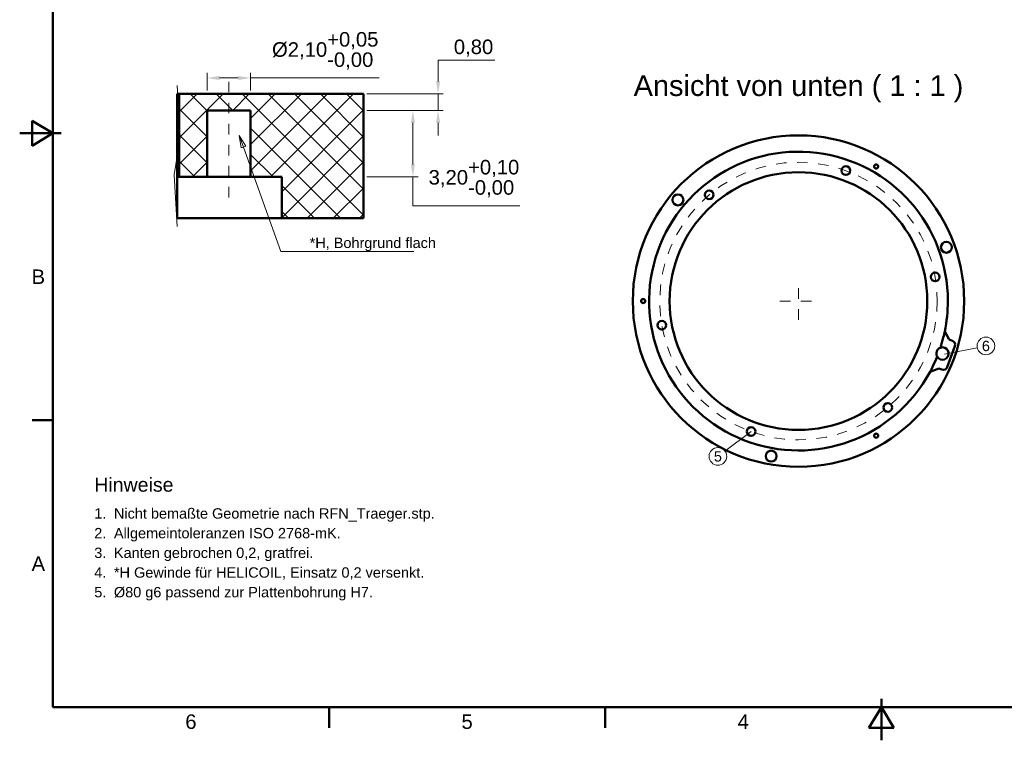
# Model space of a CAD drawing. Header units: inches. Extents: x 0.8 to 17.2, y 0.6 to 12.1.
# Tile 1 of 3: x 0.8 to 10.2, y 0.6 to 7.4. Entities that reach past the tile are written whole.
import ezdxf
from ezdxf.enums import TextEntityAlignment as Align

# ---------------------------------------------------------------- set-up
doc = ezdxf.new("R2010")
doc.units = ezdxf.units.IN
doc.header["$MEASUREMENT"] = 0
doc.linetypes.add('CENTER2', pattern=[1.125, 0.75, -0.125, 0.125, -0.125])
doc.layers.get('0').update_dxf_attribs({"lineweight": 25})
for name, color, linetype, lineweight in [('BEMASSUNG', 7, 'Continuous', 18), ('MITTELLINIE', 7, 'CENTER2', 18), ('RAHMEN', 7, 'Continuous', 50), ('SCHRAFFUR', 7, 'Continuous', 18), ('SICHTKANTE', 7, 'Continuous', 50), ('TEXT', 7, 'Continuous', 18)]:
    doc.layers.add(name, color=color, linetype=linetype, lineweight=lineweight)
doc.styles.add('ISO_104', font='arial.ttf')
doc.styles.add('ISO_14', font='arial.ttf')
doc.styles.add('ISO_20', font='arial.ttf')
doc.styles.add('ISO_78', font='arial.ttf')
doc.styles.add('ISO_81', font='arial.ttf')
doc.styles.add('ISO_DWG_RFN', font='arial.ttf')
doc.dimstyles.new('DWG_RFN', dxfattribs={"dimtxt": 0.137795, "dimasz": 0.11811, "dimexe": 0.049213, "dimexo": 0.031496, "dimgap": 0.031496, "dimtad": 1, "dimlfac": 25.4, "dimtxsty": 'ISO_DWG_RFN', "dimcen": 2.5, "dimclrd": 7, "dimclre": 7, "dimclrt": 7, "dimadec": 1, "dimazin": 3, "dimtfac": 1, "dimtmove": 0, "dimatfit": 3, "dimfxl": 0, "dimlwd": 18, "dimlwe": 18})

# ---------------------------------------------------------------- blocks, each defined once
blk = doc.blocks.new('Leader Text3')
at = {"layer": 'BEMASSUNG', "color": 7, "lineweight": 18}
for p, q in [((2.9452, 6.2136), (2.9055, 6.3248)), ((2.9675, 6.2215), (2.9055, 6.3248)), ((2.9055, 6.3248), (2.923, 6.2056)), ((2.923, 6.2056), (2.9675, 6.2215)), ((2.9452, 6.2136), (3.2992, 5.2224)), ((3.2992, 5.2224), (3.5354, 5.2224))]:
    blk.add_line(p, q, dxfattribs=at)
at = {"layer": 'BEMASSUNG', "color": 7, "lineweight": 18, "flags": 128}
blk.add_lwpolyline([(2.9675, 6.2215), (2.9055, 6.3248), (2.923, 6.2056), (2.9675, 6.2215)], dxfattribs=at)
at = {"layer": 'BEMASSUNG', "color": 7}
blk.add_solid([(2.9675, 6.2215), (2.9055, 6.3248), (2.923, 6.2056), (2.9675, 6.2215)], dxfattribs=at)
blk = doc.blocks.new('Hatch_4')
at = {"layer": 'SCHRAFFUR', "color": 7, "linetype": 'Continuous', "lineweight": 18}
for p, q in [((1.5945, 6.0493), (1.7657, 6.2205)), ((1.5945, 5.8018), (2.0132, 6.2205)), ((1.8602, 6.0594), (1.6991, 6.2205)), ((2.1041, 6.063), (1.9466, 6.2205)), ((2.1032, 6.063), (2.2607, 6.2205)), ((3.3465, 5.0681), (2.1941, 6.2205)), ((2.2736, 5.9859), (2.5082, 6.2205)), ((2.2736, 5.7384), (2.7556, 6.2205)), ((2.2736, 5.491), (3.0031, 6.2205)), ((3.3465, 5.3156), (2.4416, 6.2205)), ((2.4632, 5.4331), (3.2506, 6.2205)), ((3.3465, 5.5631), (2.6891, 6.2205)), ((3.3465, 5.8106), (2.9366, 6.2205)), ((3.3465, 6.0581), (3.184, 6.2205)), ((1.8602, 5.8119), (1.5945, 6.0776)), ((2.5689, 5.2913), (3.3465, 6.0688)), ((1.8602, 5.5644), (1.5945, 5.8301)), ((1.5945, 5.5543), (1.8602, 5.82)), ((3.1277, 5.0394), (2.2736, 5.8935)), ((2.5689, 5.0438), (3.3465, 5.8213)), ((2.4865, 5.4331), (2.2736, 5.646)), ((1.7441, 5.4331), (1.5945, 5.5826)), ((1.7208, 5.4331), (1.8602, 5.5725)), ((2.812, 5.0394), (3.3465, 5.5738)), ((2.8802, 5.0394), (2.5689, 5.3507)), ((3.0595, 5.0394), (3.3465, 5.3264)), ((2.6327, 5.0394), (2.5689, 5.1032)), ((3.307, 5.0394), (3.3465, 5.0789))]:
    blk.add_line(p, q, dxfattribs=at)
blk = doc.blocks.new('*D19')
at = {"layer": 'BEMASSUNG', "color": 7, "lineweight": 18, "transparency": 16777216}
for p, q in [((2.6004, 6.75), (2.6004, 6.9191)), ((2.7185, 6.8699), (2.8957, 6.8699)), ((3.0138, 6.75), (3.0138, 6.9191)), ((3.0138, 6.8699), (4.2337, 6.8699))]:
    blk.add_line(p, q, dxfattribs=at)
at = {"layer": 'BEMASSUNG', "color": 7, "transparency": 16777216}
for points in [[(2.7185, 6.8895), (2.7185, 6.8502), (2.6004, 6.8699)], [(2.8957, 6.8895), (2.8957, 6.8502), (3.0138, 6.8699)]]:
    blk.add_solid(points, dxfattribs=at)
at = {"layer": 'Defpoints', "color": 0, "transparency": 16777216}
for p in [(3.0138, 6.8699), (2.6004, 6.7185), (3.0138, 6.7185)]:
    blk.add_point(p, dxfattribs=at)
at = {"layer": 'BEMASSUNG', "color": 7, "lineweight": 18, "transparency": 16777216, "insert": (3.2169, 7.3058), "char_height": 0.137795, "attachment_point": 1, "style": 'ISO_DWG_RFN'}
blk.add_mtext('\\A1;{Ø2,10\\S+0,05^ -0,00;}', dxfattribs=at)
blk = doc.blocks.new('*D20')
at = {"layer": 'BEMASSUNG', "color": 7, "lineweight": 18, "transparency": 16777216}
for p, q in [((4.1181, 6.561), (4.605, 6.561)), ((4.5558, 6.0492), (4.5558, 6.4429)), ((4.1181, 5.9311), (4.605, 5.9311)), ((4.5558, 5.6555), (4.5558, 5.9311)), ((5.5707, 5.6555), (4.5558, 5.6555))]:
    blk.add_line(p, q, dxfattribs=at)
at = {"layer": 'BEMASSUNG', "color": 7, "transparency": 16777216}
for points in [[(4.5361, 6.4429), (4.5755, 6.4429), (4.5558, 6.561)], [(4.5361, 6.0492), (4.5755, 6.0492), (4.5558, 5.9311)]]:
    blk.add_solid(points, dxfattribs=at)
at = {"layer": 'Defpoints', "color": 0, "transparency": 16777216}
for p in [(4.0866, 6.561), (4.5558, 6.561), (4.0866, 5.9311)]:
    blk.add_point(p, dxfattribs=at)
at = {"layer": 'BEMASSUNG', "color": 7, "lineweight": 18, "transparency": 16777216, "insert": (4.7054, 6.0914), "char_height": 0.137795, "attachment_point": 1, "style": 'ISO_DWG_RFN'}
blk.add_mtext('\\A1;{3,20\\S+0,10^ -0,00;}', dxfattribs=at)
blk = doc.blocks.new('*D21')
at = {"layer": 'BEMASSUNG', "color": 7, "lineweight": 18, "transparency": 16777216}
for p, q in [((5.3338, 7.0376), (4.7953, 7.0376)), ((4.7953, 7.0376), (4.7953, 6.9547)), ((4.7953, 6.8366), (4.7953, 6.9547)), ((4.1181, 6.7185), (4.8445, 6.7185)), ((4.7953, 6.561), (4.7953, 6.7185)), ((4.1181, 6.561), (4.8445, 6.561)), ((4.7953, 6.4429), (4.7953, 6.3248))]:
    blk.add_line(p, q, dxfattribs=at)
at = {"layer": 'BEMASSUNG', "color": 7, "transparency": 16777216}
for points in [[(4.7756, 6.8366), (4.815, 6.8366), (4.7953, 6.7185)], [(4.7756, 6.4429), (4.815, 6.4429), (4.7953, 6.561)]]:
    blk.add_solid(points, dxfattribs=at)
at = {"layer": 'Defpoints', "color": 0, "transparency": 16777216}
for p in [(4.0866, 6.7185), (4.7953, 6.7185), (4.0866, 6.561)]:
    blk.add_point(p, dxfattribs=at)
at = {"layer": 'BEMASSUNG', "color": 7, "lineweight": 18, "transparency": 16777216, "insert": (4.9449, 7.2347), "char_height": 0.1378, "attachment_point": 1, "style": 'ISO_DWG_RFN'}
blk.add_mtext('\\A1;{0,80}', dxfattribs=at)

msp = doc.modelspace()

# ---------------------------------------------------------------- linework, layer by layer
at = {"layer": 'BEMASSUNG'}
for p, q in [((3.53543, 5.22244), (4.56398, 5.22244)), ((9.60781, 4.24505), (9.91948, 4.30738)), ((7.76938, 3.51064), (7.52135, 3.32462))]:
    msp.add_line(p, q, dxfattribs=at)
for centre in [(10.00151, 4.32379), (7.45442, 3.27442)]:
    msp.add_circle(centre, 0.08366, dxfattribs=at)
at = {"layer": 'MITTELLINIE', "ltscale": 0.08908}
msp.add_line((2.80709, 5.73425), (2.80709, 6.83661), dxfattribs=at)
at = {"layer": 'MITTELLINIE', "ltscale": 0.07874}
for p, q in [((8.22047, 4.57283), (8.22047, 4.92717)), ((8.04331, 4.75), (8.39764, 4.75))]:
    msp.add_line(p, q, dxfattribs=at)
at = {"layer": 'MITTELLINIE', "ltscale": 0.088748}
msp.add_circle((8.22047, 4.75), 1.3189, dxfattribs=at)
at = {"layer": 'RAHMEN'}
for p, q in [((1.13386, 11.79724), (1.13386, 0.89173)), ((1.13386, 6.34449), (0.93701, 6.4626)), ((0.93701, 6.4626), (0.93701, 6.22638)), ((0.8189, 6.34449), (1.2126, 6.34449)), ((1.13386, 6.34449), (0.93701, 6.34449)), ((0.93701, 6.22638), (1.13386, 6.34449)), ((1.13386, 3.61811), (0.93701, 3.61811)), ((9.00787, 0.57677), (9.00787, 0.97047)), ((1.13386, 0.89173), (16.88189, 0.89173)), ((3.75853, 0.89173), (3.75853, 0.69488)), ((6.3832, 0.89173), (6.3832, 0.69488)), ((9.00787, 0.89173), (8.88976, 0.69488)), ((9.12598, 0.69488), (9.00787, 0.89173)), ((9.00787, 0.89173), (9.00787, 0.69488)), ((8.88976, 0.69488), (9.12598, 0.69488))]:
    msp.add_line(p, q, dxfattribs=at)
at = {"layer": 'SICHTKANTE'}
for p, q in [((2.31496, 6.7185), (2.31496, 5.9311)), ((2.31575, 6.7185), (2.31496, 6.7185)), ((2.31654, 6.7185), (2.31575, 6.7185)), ((2.31733, 6.7185), (2.31654, 6.7185)), ((2.31809, 6.7185), (2.31733, 6.7185)), ((2.31882, 6.7185), (2.31809, 6.7185)), ((2.31955, 6.7185), (2.31882, 6.7185)), ((2.32028, 6.7185), (2.31955, 6.7185)), ((2.32095, 6.7185), (2.32028, 6.7185)), ((2.32162, 6.7185), (2.32095, 6.7185)), ((2.3223, 6.7185), (2.32162, 6.7185)), ((2.32293, 6.7185), (2.3223, 6.7185)), ((2.32355, 6.7185), (2.32293, 6.7185)), ((2.32416, 6.7185), (2.32355, 6.7185)), ((2.32476, 6.7185), (2.32416, 6.7185)), ((2.32532, 6.7185), (2.32476, 6.7185)), ((2.32587, 6.7185), (2.32532, 6.7185)), ((2.32643, 6.7185), (2.32587, 6.7185)), ((2.32693, 6.7185), (2.32643, 6.7185)), ((2.32743, 6.7185), (2.32693, 6.7185)), ((2.32793, 6.7185), (2.32743, 6.7185)), ((2.3284, 6.7185), (2.32793, 6.7185)), ((2.32884, 6.7185), (2.3284, 6.7185)), ((2.32928, 6.7185), (2.32884, 6.7185)), ((2.32972, 6.7185), (2.32928, 6.7185)), ((2.3301, 6.7185), (2.32972, 6.7185)), ((2.33048, 6.7185), (2.3301, 6.7185)), ((2.33087, 6.7185), (2.33048, 6.7185)), ((2.33121, 6.7185), (2.33087, 6.7185)), ((2.33154, 6.7185), (2.33121, 6.7185)), ((2.33186, 6.7185), (2.33154, 6.7185)), ((2.33217, 6.7185), (2.33186, 6.7185)), ((2.33244, 6.7185), (2.33217, 6.7185)), ((2.3327, 6.7185), (2.33244, 6.7185)), ((2.33296, 6.7185), (2.3327, 6.7185)), ((2.33318, 6.7185), (2.33296, 6.7185)), ((2.33339, 6.7185), (2.33318, 6.7185)), ((2.33359, 6.7185), (2.33339, 6.7185)), ((2.33378, 6.7185), (2.33359, 6.7185)), ((2.33393, 6.7185), (2.33378, 6.7185)), ((2.33408, 6.7185), (2.33393, 6.7185)), ((2.33422, 6.7185), (2.33408, 6.7185)), ((2.33432, 6.7185), (2.33422, 6.7185)), ((2.33441, 6.7185), (2.33432, 6.7185)), ((2.33449, 6.7185), (2.33441, 6.7185)), ((2.33456, 6.7185), (2.33449, 6.7185)), ((2.33459, 6.7185), (2.33456, 6.7185)), ((2.33462, 6.7185), (2.33459, 6.7185)), ((2.33465, 6.7185), (2.33462, 6.7185)), ((2.33465, 6.7185), (2.33465, 5.9311)), ((2.33465, 6.7185), (4.08661, 6.7185)), ((4.08661, 5.5374), (4.08661, 6.7185)), ((2.60039, 6.56102), (3.01378, 6.56102)), ((2.60039, 5.9311), (2.60039, 6.56102)), ((3.01378, 5.9311), (3.01378, 6.56102)), ((2.31496, 5.9311), (2.31496, 5.5374)), ((2.31575, 5.9311), (2.31496, 5.9311)), ((2.31654, 5.9311), (2.31575, 5.9311)), ((2.31733, 5.9311), (2.31654, 5.9311)), ((2.31809, 5.9311), (2.31733, 5.9311)), ((2.31882, 5.9311), (2.31809, 5.9311)), ((2.31955, 5.9311), (2.31882, 5.9311)), ((2.32028, 5.9311), (2.31955, 5.9311)), ((2.32095, 5.9311), (2.32028, 5.9311)), ((2.32162, 5.9311), (2.32095, 5.9311)), ((2.3223, 5.9311), (2.32162, 5.9311)), ((2.32293, 5.9311), (2.3223, 5.9311)), ((2.32355, 5.9311), (2.32293, 5.9311)), ((2.32416, 5.9311), (2.32355, 5.9311)), ((2.32476, 5.9311), (2.32416, 5.9311)), ((2.32532, 5.9311), (2.32476, 5.9311)), ((2.32587, 5.9311), (2.32532, 5.9311)), ((2.32643, 5.9311), (2.32587, 5.9311)), ((2.32693, 5.9311), (2.32643, 5.9311)), ((2.32743, 5.9311), (2.32693, 5.9311)), ((2.32793, 5.9311), (2.32743, 5.9311)), ((2.3284, 5.9311), (2.32793, 5.9311)), ((2.32884, 5.9311), (2.3284, 5.9311)), ((2.32928, 5.9311), (2.32884, 5.9311)), ((2.32972, 5.9311), (2.32928, 5.9311)), ((2.3301, 5.9311), (2.32972, 5.9311)), ((2.33048, 5.9311), (2.3301, 5.9311)), ((2.33087, 5.9311), (2.33048, 5.9311)), ((2.33121, 5.9311), (2.33087, 5.9311)), ((2.33154, 5.9311), (2.33121, 5.9311)), ((2.33186, 5.9311), (2.33154, 5.9311)), ((2.33217, 5.9311), (2.33186, 5.9311)), ((2.33244, 5.9311), (2.33217, 5.9311)), ((2.3327, 5.9311), (2.33244, 5.9311)), ((2.33296, 5.9311), (2.3327, 5.9311)), ((2.33318, 5.9311), (2.33296, 5.9311)), ((2.33339, 5.9311), (2.33318, 5.9311)), ((2.33359, 5.9311), (2.33339, 5.9311)), ((2.33378, 5.9311), (2.33359, 5.9311)), ((2.33393, 5.9311), (2.33378, 5.9311)), ((2.33408, 5.9311), (2.33393, 5.9311)), ((2.33422, 5.9311), (2.33408, 5.9311)), ((2.33432, 5.9311), (2.33422, 5.9311)), ((2.33441, 5.9311), (2.33432, 5.9311)), ((2.33449, 5.9311), (2.33441, 5.9311)), ((2.33456, 5.9311), (2.33449, 5.9311)), ((2.33459, 5.9311), (2.33456, 5.9311)), ((2.33462, 5.9311), (2.33459, 5.9311)), ((2.33465, 5.9311), (2.33462, 5.9311)), ((2.60039, 5.9311), (2.33465, 5.9311)), ((2.60191, 5.9311), (2.60039, 5.9311)), ((2.60342, 5.9311), (2.60191, 5.9311)), ((2.60493, 5.9311), (2.60342, 5.9311)), ((2.60812, 5.9311), (2.60493, 5.9311)), ((2.61258, 5.9311), (2.60812, 5.9311)), ((2.61704, 5.9311), (2.61258, 5.9311)), ((2.62189, 5.9311), (2.61704, 5.9311)), ((2.62907, 5.9311), (2.62189, 5.9311)), ((2.63625, 5.9311), (2.62907, 5.9311)), ((2.64344, 5.9311), (2.63625, 5.9311)), ((2.65231, 5.9311), (2.64344, 5.9311)), ((2.66185, 5.9311), (2.65231, 5.9311)), ((2.6714, 5.9311), (2.66185, 5.9311)), ((2.68148, 5.9311), (2.6714, 5.9311)), ((2.69291, 5.9311), (2.68148, 5.9311)), ((2.70434, 5.9311), (2.69291, 5.9311)), ((2.71577, 5.9311), (2.70434, 5.9311)), ((2.72833, 5.9311), (2.71577, 5.9311)), ((2.74107, 5.9311), (2.72833, 5.9311)), ((2.75381, 5.9311), (2.74107, 5.9311)), ((2.76684, 5.9311), (2.75381, 5.9311)), ((2.78026, 5.9311), (2.76684, 5.9311)), ((2.79367, 5.9311), (2.78026, 5.9311)), ((2.80709, 5.9311), (2.79367, 5.9311)), ((2.8205, 5.9311), (2.80709, 5.9311)), ((2.83392, 5.9311), (2.8205, 5.9311)), ((2.84733, 5.9311), (2.83392, 5.9311)), ((2.86036, 5.9311), (2.84733, 5.9311)), ((2.8731, 5.9311), (2.86036, 5.9311)), ((2.88585, 5.9311), (2.8731, 5.9311)), ((2.8984, 5.9311), (2.88585, 5.9311)), ((2.90983, 5.9311), (2.8984, 5.9311)), ((2.92126, 5.9311), (2.90983, 5.9311)), ((2.93269, 5.9311), (2.92126, 5.9311)), ((2.94278, 5.9311), (2.93269, 5.9311)), ((2.95232, 5.9311), (2.94278, 5.9311)), ((2.96187, 5.9311), (2.95232, 5.9311)), ((2.97074, 5.9311), (2.96187, 5.9311)), ((2.97792, 5.9311), (2.97074, 5.9311)), ((2.9851, 5.9311), (2.97792, 5.9311)), ((2.99228, 5.9311), (2.9851, 5.9311)), ((2.99713, 5.9311), (2.99228, 5.9311)), ((3.00159, 5.9311), (2.99713, 5.9311)), ((3.00605, 5.9311), (3.00159, 5.9311)), ((3.00925, 5.9311), (3.00605, 5.9311)), ((3.01076, 5.9311), (3.00925, 5.9311)), ((3.01227, 5.9311), (3.01076, 5.9311)), ((3.01378, 5.9311), (3.01227, 5.9311)), ((3.30906, 5.9311), (3.01378, 5.9311)), ((3.30906, 5.9311), (3.30906, 5.5374)), ((2.35407, 5.5374), (2.31496, 5.5374)), ((2.39319, 5.5374), (2.35407, 5.5374)), ((2.4323, 5.5374), (2.39319, 5.5374)), ((2.46989, 5.5374), (2.4323, 5.5374)), ((2.50634, 5.5374), (2.46989, 5.5374)), ((2.54279, 5.5374), (2.50634, 5.5374)), ((2.57885, 5.5374), (2.54279, 5.5374)), ((2.61258, 5.5374), (2.57885, 5.5374)), ((2.64632, 5.5374), (2.61258, 5.5374)), ((2.68005, 5.5374), (2.64632, 5.5374)), ((2.71181, 5.5374), (2.68005, 5.5374)), ((2.74278, 5.5374), (2.71181, 5.5374)), ((2.77375, 5.5374), (2.74278, 5.5374)), ((2.80391, 5.5374), (2.77375, 5.5374)), ((2.83207, 5.5374), (2.80391, 5.5374)), ((2.86023, 5.5374), (2.83207, 5.5374)), ((2.88838, 5.5374), (2.86023, 5.5374)), ((2.9141, 5.5374), (2.88838, 5.5374)), ((2.9394, 5.5374), (2.9141, 5.5374)), ((2.96471, 5.5374), (2.9394, 5.5374)), ((2.98877, 5.5374), (2.96471, 5.5374)), ((3.01119, 5.5374), (2.98877, 5.5374)), ((3.0336, 5.5374), (3.01119, 5.5374)), ((3.05602, 5.5374), (3.0336, 5.5374)), ((3.07551, 5.5374), (3.05602, 5.5374)), ((3.09501, 5.5374), (3.07551, 5.5374)), ((3.1145, 5.5374), (3.09501, 5.5374)), ((3.13231, 5.5374), (3.1145, 5.5374)), ((3.14885, 5.5374), (3.13231, 5.5374)), ((3.1654, 5.5374), (3.14885, 5.5374)), ((3.18152, 5.5374), (3.1654, 5.5374)), ((3.19508, 5.5374), (3.18152, 5.5374)), ((3.20865, 5.5374), (3.19508, 5.5374)), ((3.22222, 5.5374), (3.20865, 5.5374)), ((3.23365, 5.5374), (3.22222, 5.5374)), ((3.24422, 5.5374), (3.23365, 5.5374)), ((3.2548, 5.5374), (3.24422, 5.5374)), ((3.26451, 5.5374), (3.2548, 5.5374)), ((3.27208, 5.5374), (3.26451, 5.5374)), ((3.27964, 5.5374), (3.27208, 5.5374)), ((3.2872, 5.5374), (3.27964, 5.5374)), ((3.29218, 5.5374), (3.2872, 5.5374)), ((3.29672, 5.5374), (3.29218, 5.5374)), ((3.30126, 5.5374), (3.29672, 5.5374)), ((3.30451, 5.5374), (3.30126, 5.5374)), ((3.30603, 5.5374), (3.30451, 5.5374)), ((3.30754, 5.5374), (3.30603, 5.5374)), ((3.30906, 5.5374), (3.30754, 5.5374)), ((4.08661, 5.5374), (3.30906, 5.5374)), ((9.61015, 4.46158), (9.65244, 4.38382)), ((9.63435, 4.12227), (9.70706, 4.32205)), ((9.68353, 4.37251), (9.65244, 4.38382)), ((9.5528, 4.11005), (9.47042, 4.07767)), ((9.58389, 4.09874), (9.5528, 4.11005))]:
    msp.add_line(p, q, dxfattribs=at)
for centre, radius in [((8.22047, 4.75), 1.5748), ((8.67156, 5.98936), 0.04134), ((8.95866, 6.02858), 0.01969), ((8.22047, 4.75), 1.22441), ((7.07442, 5.71165), 0.05217), ((7.3727, 5.76033), 0.04134), ((9.62631, 5.26168), 0.05217), ((9.51933, 4.97902), 0.04134), ((6.74409, 4.75), 0.01969), ((6.92161, 4.52098), 0.04134), ((9.06824, 3.73967), 0.04134), ((7.76938, 3.51064), 0.04134), ((8.95866, 3.47142), 0.01969), ((7.96068, 3.27667), 0.05217)]:
    msp.add_circle(centre, radius, dxfattribs=at)
for centre, radius, start, end in [((8.22047, 4.75), 1.41929, 0, 331.724876), ((8.22047, 4.75), 1.41929, 348.275124, 0), ((8.22047, 4.75), 1.41929, 341.821176, 345.890939), ((8.22047, 4.75), 1.41929, 345.890939, 348.275124), ((9.58932, 4.25178), 0.05906, 110.201147, 209.798853), ((9.58932, 4.25178), 0.05906, 209.798853, 90), ((9.58932, 4.25178), 0.05906, 90, 110.201147), ((9.67007, 4.33551), 0.03937, 340, 70), ((8.22047, 4.75), 1.41929, 334.109061, 338.178824), ((8.22047, 4.75), 1.41929, 331.724876, 334.109061), ((9.59735, 4.13573), 0.03937, 250, 340)]:
    msp.add_arc(centre, radius, start, end, dxfattribs=at)
at = {"layer": 'TEXT'}
for p, q in [((2.34449, 6.30512), (2.31496, 6.79724)), ((2.28543, 5.95079), (2.34449, 6.30512)), ((2.31496, 5.45866), (2.28543, 5.95079))]:
    msp.add_line(p, q, dxfattribs=at)

# ---------------------------------------------------------------- block references
msp.add_blockref('Hatch_4', (0.74016, 0.49803))
at = {"layer": 'BEMASSUNG'}
msp.add_blockref('Leader Text3', (0, 0), dxfattribs=at)

# ---------------------------------------------------------------- texts
at = {"layer": 'RAHMEN', "style": 'ISO_14'}
for s, p in [('B', (0.99606, 4.9813)), ('A', (0.99606, 2.25492)), ('6', (2.44619, 0.75394)), ('5', (5.07087, 0.75394)), ('4', (7.69554, 0.75394))]:
    msp.add_text(s, height=0.1378, dxfattribs=at).set_placement(p, align=Align.MIDDLE_CENTER)
at = {"layer": 'TEXT'}
for s, height, style, p in [('Ansicht von unten ( 1 : 1 )', 0.1968504, 'ISO_20', (8.22047, 6.79724)), ('6', 0.09843, 'ISO_78', (10.00151, 4.32379)), ('5', 0.09843, 'ISO_78', (7.45442, 3.27442))]:
    msp.add_text(s, height=height, dxfattribs=dict(at, style=style)).set_placement(p, align=Align.MIDDLE_CENTER)
for s, height, style, p in [('*H, Bohrgrund flach', 0.0984252, 'ISO_81', (3.5748, 5.25394)), ('Hinweise', 0.132874, 'ISO_104', (1.52756, 2.93898)), ('1.', 0.098425, 'ISO_81', (1.52756, 2.68307)), ('Nicht bemaßte Geometrie nach RFN_Traeger.stp.', 0.0984252, 'ISO_81', (1.71457, 2.68307)), ('2.', 0.098425, 'ISO_81', (1.52756, 2.49606)), ('Allgemeintoleranzen ISO 2768-mK.', 0.0984252, 'ISO_81', (1.71457, 2.49606)), ('3.', 0.098425, 'ISO_81', (1.52756, 2.30906)), ('Kanten gebrochen 0,2, gratfrei.', 0.0984252, 'ISO_81', (1.71457, 2.30906)), ('4.', 0.098425, 'ISO_81', (1.52756, 2.12205)), ('*H Gewinde für HELICOIL, Einsatz 0,2 versenkt.', 0.0984252, 'ISO_81', (1.71457, 2.12205)), ('5.', 0.098425, 'ISO_81', (1.52756, 1.93504)), ('%%c80 g6 passend zur Plattenbohrung H7.', 0.0984252, 'ISO_81', (1.71457, 1.93504))]:
    msp.add_text(s, height=height, dxfattribs=dict(at, style=style)).set_placement(p)

# ---------------------------------------------------------------- dimensions: what is measured, and where the dimension line sits
at = {"layer": 'BEMASSUNG', "color": 7, "lineweight": 18}
for base, p1, p2, angle, text, override, picture, middle in [((3.01378, 6.86986), (2.60039, 6.7185), (3.01378, 6.7185), 180, '{Ø<>}', {"dimgap": 0.031496, "dimdec": 2, "dimlfac": 5.08, "dimsah": 1, "dimtol": 1, "dimlim": 0, "dimtp": 0.05, "dimtm": 1e-09, "dimtdec": 2, "dimtofl": 0, "dimatfit": 2}, '*D19', (3.70954, 6.86986)), ((4.79528, 6.7185), (4.08661, 6.56102), (4.08661, 6.7185), 90, '{<>}', {"dimgap": 0.031496, "dimtih": 1, "dimtoh": 1, "dimdec": 2, "dimlfac": 5.08, "dimsah": 1, "dimtol": 0, "dimlim": 0, "dimtp": 0, "dimtm": 0, "dimtdec": 2, "dimtofl": 1, "dimtmove": 1, "dimatfit": 1}, '*D21', (4.80222, 7.03761)), ((4.55583, 6.56102), (4.08661, 5.9311), (4.08661, 6.56102), 90, '{<>}', {"dimgap": 0.031496, "dimtih": 1, "dimtoh": 1, "dimdec": 2, "dimlfac": 5.08, "dimsah": 1, "dimtol": 1, "dimlim": 0, "dimtp": 0.1, "dimtm": 1e-09, "dimtdec": 2, "dimtofl": 0, "dimtmove": 1, "dimatfit": 2}, '*D20', (4.56614, 5.65548))]:
    dim = msp.add_linear_dim(base=base, p1=p1, p2=p2, angle=angle, text=text, dimstyle='DWG_RFN', override=override, dxfattribs=at)
    dim.commit()
    dim.dimension.update_dxf_attribs({"geometry": picture, "text_midpoint": middle, "dimtype": 160})

doc.saveas('drawing.dxf')
